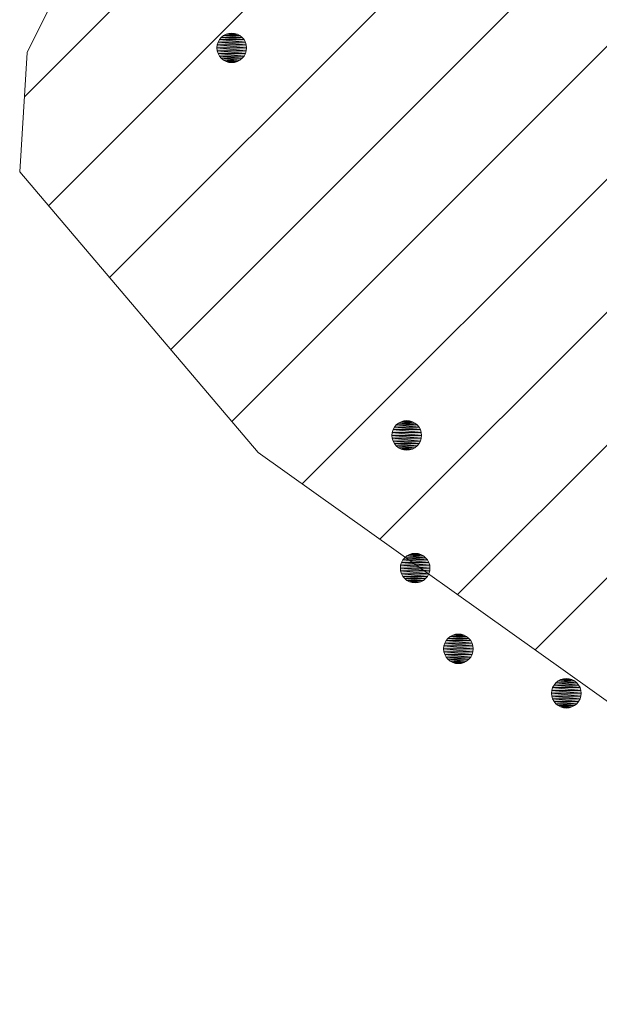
# Model space of a CAD drawing. Header units: metres. Extents: x 102852 to 106916, y 385458 to 392749.
# Tile 10 of 59: x 104744 to 104754, y 388123 to 388140. Entities that reach past the tile are written whole.
import ezdxf

# ---------------------------------------------------------------- set-up
doc = ezdxf.new("R2010")
doc.units = ezdxf.units.M
for name, color, linetype, lineweight in [('0-BEPLANTING', 14, 'Continuous', 30), ('B-WE-GR-STRUIK-G', 90, 'Continuous', 13), ('Bomen', 84, 'Continuous', 0), ('N-WE-IE-TERREINAFSCHEIDING_KUNSTMATIG_HEKWERK-G', 6, 'Continuous', 0)]:
    doc.layers.add(name, color=color, linetype=linetype, lineweight=lineweight)

# ---------------------------------------------------------------- blocks, each defined once
blk = doc.blocks.new('MPOLYGON_270')
at = {"layer": 'Bomen', "flags": 128}
for points in [[(104750.507, 388133.116), (104750.484, 388133.073), (104750.946, 388133.073)], [(104750.538, 388133.154), (104750.507, 388133.116), (104750.923, 388133.116)], [(104750.507, 388133.116), (104750.923, 388133.116), (104750.946, 388133.073)], [(104750.576, 388133.185), (104750.538, 388133.154), (104750.892, 388133.154)], [(104750.538, 388133.154), (104750.892, 388133.154), (104750.923, 388133.116)], [(104750.62, 388133.208), (104750.576, 388133.185), (104750.854, 388133.185)], [(104750.576, 388133.185), (104750.854, 388133.185), (104750.892, 388133.154)], [(104750.666, 388133.222), (104750.62, 388133.208), (104750.811, 388133.208)], [(104750.62, 388133.208), (104750.811, 388133.208), (104750.854, 388133.185)], [(104750.715, 388133.227), (104750.666, 388133.222), (104750.764, 388133.222)], [(104750.666, 388133.222), (104750.764, 388133.222), (104750.811, 388133.208)], [(104750.47, 388133.026), (104750.465, 388132.977), (104750.965, 388132.977)], [(104750.465, 388132.977), (104750.47, 388132.928), (104750.96, 388132.928)], [(104750.465, 388132.977), (104750.965, 388132.977), (104750.96, 388132.928)], [(104750.484, 388133.073), (104750.47, 388133.026), (104750.96, 388133.026)], [(104750.47, 388133.026), (104750.96, 388133.026), (104750.965, 388132.977)], [(104750.484, 388133.073), (104750.946, 388133.073), (104750.96, 388133.026)], [(104750.47, 388132.928), (104750.484, 388132.881), (104750.946, 388132.881)], [(104750.47, 388132.928), (104750.96, 388132.928), (104750.946, 388132.881)], [(104750.484, 388132.881), (104750.507, 388132.838), (104750.923, 388132.838)], [(104750.484, 388132.881), (104750.946, 388132.881), (104750.923, 388132.838)], [(104750.507, 388132.838), (104750.538, 388132.8), (104750.892, 388132.8)], [(104750.507, 388132.838), (104750.923, 388132.838), (104750.892, 388132.8)], [(104750.538, 388132.8), (104750.576, 388132.769), (104750.854, 388132.769)], [(104750.538, 388132.8), (104750.892, 388132.8), (104750.854, 388132.769)], [(104750.576, 388132.769), (104750.62, 388132.746), (104750.811, 388132.746)], [(104750.576, 388132.769), (104750.854, 388132.769), (104750.811, 388132.746)], [(104750.62, 388132.746), (104750.666, 388132.732), (104750.764, 388132.732)], [(104750.62, 388132.746), (104750.811, 388132.746), (104750.764, 388132.732)], [(104750.666, 388132.732), (104750.764, 388132.732), (104750.715, 388132.727)]]:
    blk.add_lwpolyline(points, close=True, dxfattribs=at)
at = {"layer": 'Bomen', "color": 74, "true_color": 0x55aa00, "flags": 128}
for points in [[(104750.484, 388133.073), (104750.507, 388133.116)], [(104750.507, 388133.116), (104750.538, 388133.154)], [(104750.538, 388133.154), (104750.576, 388133.185)], [(104750.576, 388133.185), (104750.62, 388133.208)], [(104750.62, 388133.208), (104750.666, 388133.222)], [(104750.666, 388133.222), (104750.715, 388133.227)], [(104750.715, 388133.227), (104750.764, 388133.222)], [(104750.764, 388133.222), (104750.811, 388133.208)], [(104750.811, 388133.208), (104750.854, 388133.185)], [(104750.854, 388133.185), (104750.892, 388133.154)], [(104750.892, 388133.154), (104750.923, 388133.116)], [(104750.923, 388133.116), (104750.946, 388133.073)], [(104750.465, 388132.977), (104750.47, 388133.026)], [(104750.47, 388132.928), (104750.465, 388132.977)], [(104750.47, 388133.026), (104750.484, 388133.073)], [(104750.946, 388133.073), (104750.96, 388133.026)], [(104750.96, 388133.026), (104750.965, 388132.977)], [(104750.965, 388132.977), (104750.96, 388132.928)], [(104750.484, 388132.881), (104750.47, 388132.928)], [(104750.507, 388132.838), (104750.484, 388132.881)], [(104750.538, 388132.8), (104750.507, 388132.838)], [(104750.576, 388132.769), (104750.538, 388132.8)], [(104750.62, 388132.746), (104750.576, 388132.769)], [(104750.854, 388132.769), (104750.811, 388132.746)], [(104750.892, 388132.8), (104750.854, 388132.769)], [(104750.923, 388132.838), (104750.892, 388132.8)], [(104750.946, 388132.881), (104750.923, 388132.838)], [(104750.96, 388132.928), (104750.946, 388132.881)], [(104750.666, 388132.732), (104750.62, 388132.746)], [(104750.715, 388132.727), (104750.666, 388132.732)], [(104750.764, 388132.732), (104750.715, 388132.727)], [(104750.811, 388132.746), (104750.764, 388132.732)]]:
    blk.add_lwpolyline(points, dxfattribs=at)
at = {"layer": 'Bomen'}
for points in [[(104750.507, 388133.116), (104750.484, 388133.073), (104750.946, 388133.073)], [(104750.538, 388133.154), (104750.507, 388133.116), (104750.923, 388133.116)], [(104750.507, 388133.116), (104750.923, 388133.116), (104750.946, 388133.073)], [(104750.576, 388133.185), (104750.538, 388133.154), (104750.892, 388133.154)], [(104750.538, 388133.154), (104750.892, 388133.154), (104750.923, 388133.116)], [(104750.62, 388133.208), (104750.576, 388133.185), (104750.854, 388133.185)], [(104750.576, 388133.185), (104750.854, 388133.185), (104750.892, 388133.154)], [(104750.666, 388133.222), (104750.62, 388133.208), (104750.811, 388133.208)], [(104750.62, 388133.208), (104750.811, 388133.208), (104750.854, 388133.185)], [(104750.715, 388133.227), (104750.666, 388133.222), (104750.764, 388133.222)], [(104750.666, 388133.222), (104750.764, 388133.222), (104750.811, 388133.208)], [(104750.47, 388133.026), (104750.465, 388132.977), (104750.965, 388132.977)], [(104750.484, 388133.073), (104750.47, 388133.026), (104750.96, 388133.026)], [(104750.47, 388133.026), (104750.96, 388133.026), (104750.965, 388132.977)], [(104750.484, 388133.073), (104750.946, 388133.073), (104750.96, 388133.026)]]:
    blk.add_solid(points, dxfattribs=at)
at = {"layer": 'Bomen', "extrusion": (0, 0, -1)}
for points in [[(-104750.465, 388132.977), (-104750.47, 388132.928), (-104750.96, 388132.928)], [(-104750.465, 388132.977), (-104750.965, 388132.977), (-104750.96, 388132.928)], [(-104750.47, 388132.928), (-104750.484, 388132.881), (-104750.946, 388132.881)], [(-104750.47, 388132.928), (-104750.96, 388132.928), (-104750.946, 388132.881)], [(-104750.484, 388132.881), (-104750.507, 388132.838), (-104750.923, 388132.838)], [(-104750.484, 388132.881), (-104750.946, 388132.881), (-104750.923, 388132.838)], [(-104750.507, 388132.838), (-104750.538, 388132.8), (-104750.892, 388132.8)], [(-104750.507, 388132.838), (-104750.923, 388132.838), (-104750.892, 388132.8)], [(-104750.538, 388132.8), (-104750.576, 388132.769), (-104750.854, 388132.769)], [(-104750.538, 388132.8), (-104750.892, 388132.8), (-104750.854, 388132.769)], [(-104750.576, 388132.769), (-104750.62, 388132.746), (-104750.811, 388132.746)], [(-104750.576, 388132.769), (-104750.854, 388132.769), (-104750.811, 388132.746)], [(-104750.62, 388132.746), (-104750.666, 388132.732), (-104750.764, 388132.732)], [(-104750.62, 388132.746), (-104750.811, 388132.746), (-104750.764, 388132.732)], [(-104750.666, 388132.732), (-104750.764, 388132.732), (-104750.715, 388132.727)]]:
    blk.add_solid(points, dxfattribs=at)
blk = doc.blocks.new('MPOLYGON_432')
at = {"layer": 'Bomen', "flags": 128}
for points in [[(104747.663, 388139.75), (104747.62, 388139.727), (104747.898, 388139.727)], [(104747.71, 388139.764), (104747.663, 388139.75), (104747.855, 388139.75)], [(104747.663, 388139.75), (104747.855, 388139.75), (104747.898, 388139.727)], [(104747.759, 388139.769), (104747.71, 388139.764), (104747.808, 388139.764)], [(104747.71, 388139.764), (104747.808, 388139.764), (104747.855, 388139.75)], [(104747.528, 388139.615), (104747.514, 388139.568), (104748.004, 388139.568)], [(104747.551, 388139.658), (104747.528, 388139.615), (104747.99, 388139.615)], [(104747.528, 388139.615), (104747.99, 388139.615), (104748.004, 388139.568)], [(104747.582, 388139.696), (104747.551, 388139.658), (104747.967, 388139.658)], [(104747.551, 388139.658), (104747.967, 388139.658), (104747.99, 388139.615)], [(104747.62, 388139.727), (104747.582, 388139.696), (104747.936, 388139.696)], [(104747.582, 388139.696), (104747.936, 388139.696), (104747.967, 388139.658)], [(104747.62, 388139.727), (104747.898, 388139.727), (104747.936, 388139.696)], [(104747.514, 388139.568), (104747.509, 388139.519), (104748.009, 388139.519)], [(104747.509, 388139.519), (104747.514, 388139.47), (104748.004, 388139.47)], [(104747.509, 388139.519), (104748.009, 388139.519), (104748.004, 388139.47)], [(104747.514, 388139.568), (104748.004, 388139.568), (104748.009, 388139.519)], [(104747.514, 388139.47), (104747.528, 388139.423), (104747.99, 388139.423)], [(104747.514, 388139.47), (104748.004, 388139.47), (104747.99, 388139.423)], [(104747.528, 388139.423), (104747.551, 388139.38), (104747.967, 388139.38)], [(104747.528, 388139.423), (104747.99, 388139.423), (104747.967, 388139.38)], [(104747.551, 388139.38), (104747.582, 388139.342), (104747.936, 388139.342)], [(104747.551, 388139.38), (104747.967, 388139.38), (104747.936, 388139.342)], [(104747.582, 388139.342), (104747.62, 388139.311), (104747.898, 388139.311)], [(104747.582, 388139.342), (104747.936, 388139.342), (104747.898, 388139.311)], [(104747.62, 388139.311), (104747.663, 388139.288), (104747.855, 388139.288)], [(104747.62, 388139.311), (104747.898, 388139.311), (104747.855, 388139.288)], [(104747.663, 388139.288), (104747.71, 388139.274), (104747.808, 388139.274)], [(104747.663, 388139.288), (104747.855, 388139.288), (104747.808, 388139.274)], [(104747.71, 388139.274), (104747.808, 388139.274), (104747.759, 388139.269)]]:
    blk.add_lwpolyline(points, close=True, dxfattribs=at)
at = {"layer": 'Bomen', "color": 74, "true_color": 0x55aa00, "flags": 128}
for points in [[(104747.62, 388139.727), (104747.663, 388139.75)], [(104747.663, 388139.75), (104747.71, 388139.764)], [(104747.71, 388139.764), (104747.759, 388139.769)], [(104747.759, 388139.769), (104747.808, 388139.764)], [(104747.808, 388139.764), (104747.855, 388139.75)], [(104747.855, 388139.75), (104747.898, 388139.727)], [(104747.514, 388139.568), (104747.528, 388139.615)], [(104747.528, 388139.615), (104747.551, 388139.658)], [(104747.551, 388139.658), (104747.582, 388139.696)], [(104747.582, 388139.696), (104747.62, 388139.727)], [(104747.898, 388139.727), (104747.936, 388139.696)], [(104747.936, 388139.696), (104747.967, 388139.658)], [(104747.967, 388139.658), (104747.99, 388139.615)], [(104747.99, 388139.615), (104748.004, 388139.568)], [(104747.509, 388139.519), (104747.514, 388139.568)], [(104747.514, 388139.47), (104747.509, 388139.519)], [(104747.528, 388139.423), (104747.514, 388139.47)], [(104747.551, 388139.38), (104747.528, 388139.423)], [(104747.99, 388139.423), (104747.967, 388139.38)], [(104748.004, 388139.47), (104747.99, 388139.423)], [(104748.004, 388139.568), (104748.009, 388139.519)], [(104748.009, 388139.519), (104748.004, 388139.47)], [(104747.582, 388139.342), (104747.551, 388139.38)], [(104747.62, 388139.311), (104747.582, 388139.342)], [(104747.663, 388139.288), (104747.62, 388139.311)], [(104747.71, 388139.274), (104747.663, 388139.288)], [(104747.759, 388139.269), (104747.71, 388139.274)], [(104747.808, 388139.274), (104747.759, 388139.269)], [(104747.855, 388139.288), (104747.808, 388139.274)], [(104747.898, 388139.311), (104747.855, 388139.288)], [(104747.936, 388139.342), (104747.898, 388139.311)], [(104747.967, 388139.38), (104747.936, 388139.342)]]:
    blk.add_lwpolyline(points, dxfattribs=at)
at = {"layer": 'Bomen'}
for points in [[(104747.663, 388139.75), (104747.62, 388139.727), (104747.898, 388139.727)], [(104747.71, 388139.764), (104747.663, 388139.75), (104747.855, 388139.75)], [(104747.663, 388139.75), (104747.855, 388139.75), (104747.898, 388139.727)], [(104747.759, 388139.769), (104747.71, 388139.764), (104747.808, 388139.764)], [(104747.71, 388139.764), (104747.808, 388139.764), (104747.855, 388139.75)], [(104747.528, 388139.615), (104747.514, 388139.568), (104748.004, 388139.568)], [(104747.551, 388139.658), (104747.528, 388139.615), (104747.99, 388139.615)], [(104747.528, 388139.615), (104747.99, 388139.615), (104748.004, 388139.568)], [(104747.582, 388139.696), (104747.551, 388139.658), (104747.967, 388139.658)], [(104747.551, 388139.658), (104747.967, 388139.658), (104747.99, 388139.615)], [(104747.62, 388139.727), (104747.582, 388139.696), (104747.936, 388139.696)], [(104747.582, 388139.696), (104747.936, 388139.696), (104747.967, 388139.658)], [(104747.62, 388139.727), (104747.898, 388139.727), (104747.936, 388139.696)], [(104747.514, 388139.568), (104747.509, 388139.519), (104748.009, 388139.519)], [(104747.514, 388139.568), (104748.004, 388139.568), (104748.009, 388139.519)]]:
    blk.add_solid(points, dxfattribs=at)
at = {"layer": 'Bomen', "extrusion": (0, 0, -1)}
for points in [[(-104747.509, 388139.519), (-104747.514, 388139.47), (-104748.004, 388139.47)], [(-104747.509, 388139.519), (-104748.009, 388139.519), (-104748.004, 388139.47)], [(-104747.514, 388139.47), (-104747.528, 388139.423), (-104747.99, 388139.423)], [(-104747.514, 388139.47), (-104748.004, 388139.47), (-104747.99, 388139.423)], [(-104747.528, 388139.423), (-104747.551, 388139.38), (-104747.967, 388139.38)], [(-104747.528, 388139.423), (-104747.99, 388139.423), (-104747.967, 388139.38)], [(-104747.551, 388139.38), (-104747.582, 388139.342), (-104747.936, 388139.342)], [(-104747.551, 388139.38), (-104747.967, 388139.38), (-104747.936, 388139.342)], [(-104747.582, 388139.342), (-104747.62, 388139.311), (-104747.898, 388139.311)], [(-104747.582, 388139.342), (-104747.936, 388139.342), (-104747.898, 388139.311)], [(-104747.62, 388139.311), (-104747.663, 388139.288), (-104747.855, 388139.288)], [(-104747.62, 388139.311), (-104747.898, 388139.311), (-104747.855, 388139.288)], [(-104747.663, 388139.288), (-104747.71, 388139.274), (-104747.808, 388139.274)], [(-104747.663, 388139.288), (-104747.855, 388139.288), (-104747.808, 388139.274)], [(-104747.71, 388139.274), (-104747.808, 388139.274), (-104747.759, 388139.269)]]:
    blk.add_solid(points, dxfattribs=at)
blk = doc.blocks.new('MPOLYGON_480')
at = {"layer": 'Bomen', "flags": 128}
for points in [[(104750.719, 388130.943), (104750.681, 388130.912), (104751.034, 388130.912)], [(104750.762, 388130.966), (104750.719, 388130.943), (104750.996, 388130.943)], [(104750.719, 388130.943), (104750.996, 388130.943), (104751.034, 388130.912)], [(104750.809, 388130.98), (104750.762, 388130.966), (104750.953, 388130.966)], [(104750.762, 388130.966), (104750.953, 388130.966), (104750.996, 388130.943)], [(104750.857, 388130.985), (104750.809, 388130.98), (104750.906, 388130.98)], [(104750.809, 388130.98), (104750.906, 388130.98), (104750.953, 388130.966)], [(104750.612, 388130.784), (104750.607, 388130.735), (104751.107, 388130.735)], [(104750.627, 388130.831), (104750.612, 388130.784), (104751.103, 388130.784)], [(104750.612, 388130.784), (104751.103, 388130.784), (104751.107, 388130.735)], [(104750.65, 388130.874), (104750.627, 388130.831), (104751.088, 388130.831)], [(104750.627, 388130.831), (104751.088, 388130.831), (104751.103, 388130.784)], [(104750.681, 388130.912), (104750.65, 388130.874), (104751.065, 388130.874)], [(104750.65, 388130.874), (104751.065, 388130.874), (104751.088, 388130.831)], [(104750.681, 388130.912), (104751.034, 388130.912), (104751.065, 388130.874)], [(104750.607, 388130.735), (104750.612, 388130.687), (104751.103, 388130.687)], [(104750.607, 388130.735), (104751.107, 388130.735), (104751.103, 388130.687)], [(104750.612, 388130.687), (104750.627, 388130.64), (104751.088, 388130.64)], [(104750.612, 388130.687), (104751.103, 388130.687), (104751.088, 388130.64)], [(104750.627, 388130.64), (104750.65, 388130.596), (104751.065, 388130.596)], [(104750.627, 388130.64), (104751.088, 388130.64), (104751.065, 388130.596)], [(104750.65, 388130.596), (104750.681, 388130.559), (104751.034, 388130.559)], [(104750.65, 388130.596), (104751.065, 388130.596), (104751.034, 388130.559)], [(104750.681, 388130.559), (104750.719, 388130.527), (104750.996, 388130.527)], [(104750.681, 388130.559), (104751.034, 388130.559), (104750.996, 388130.527)], [(104750.719, 388130.527), (104750.762, 388130.504), (104750.953, 388130.504)], [(104750.719, 388130.527), (104750.996, 388130.527), (104750.953, 388130.504)], [(104750.762, 388130.504), (104750.809, 388130.49), (104750.906, 388130.49)], [(104750.762, 388130.504), (104750.953, 388130.504), (104750.906, 388130.49)], [(104750.809, 388130.49), (104750.906, 388130.49), (104750.857, 388130.485)]]:
    blk.add_lwpolyline(points, close=True, dxfattribs=at)
at = {"layer": 'Bomen', "color": 74, "true_color": 0x55aa00, "flags": 128}
for points in [[(104750.681, 388130.912), (104750.719, 388130.943)], [(104750.719, 388130.943), (104750.762, 388130.966)], [(104750.762, 388130.966), (104750.809, 388130.98)], [(104750.809, 388130.98), (104750.857, 388130.985)], [(104750.857, 388130.985), (104750.906, 388130.98)], [(104750.906, 388130.98), (104750.953, 388130.966)], [(104750.953, 388130.966), (104750.996, 388130.943)], [(104750.996, 388130.943), (104751.034, 388130.912)], [(104750.607, 388130.735), (104750.612, 388130.784)], [(104750.612, 388130.784), (104750.627, 388130.831)], [(104750.627, 388130.831), (104750.65, 388130.874)], [(104750.65, 388130.874), (104750.681, 388130.912)], [(104751.034, 388130.912), (104751.065, 388130.874)], [(104751.065, 388130.874), (104751.088, 388130.831)], [(104751.088, 388130.831), (104751.103, 388130.784)], [(104751.103, 388130.784), (104751.107, 388130.735)], [(104750.612, 388130.687), (104750.607, 388130.735)], [(104750.627, 388130.64), (104750.612, 388130.687)], [(104750.65, 388130.596), (104750.627, 388130.64)], [(104751.088, 388130.64), (104751.065, 388130.596)], [(104751.103, 388130.687), (104751.088, 388130.64)], [(104751.107, 388130.735), (104751.103, 388130.687)], [(104750.681, 388130.559), (104750.65, 388130.596)], [(104750.719, 388130.527), (104750.681, 388130.559)], [(104750.762, 388130.504), (104750.719, 388130.527)], [(104750.809, 388130.49), (104750.762, 388130.504)], [(104750.857, 388130.485), (104750.809, 388130.49)], [(104750.906, 388130.49), (104750.857, 388130.485)], [(104750.953, 388130.504), (104750.906, 388130.49)], [(104750.996, 388130.527), (104750.953, 388130.504)], [(104751.034, 388130.559), (104750.996, 388130.527)], [(104751.065, 388130.596), (104751.034, 388130.559)]]:
    blk.add_lwpolyline(points, dxfattribs=at)
at = {"layer": 'Bomen'}
for points in [[(104750.719, 388130.943), (104750.681, 388130.912), (104751.034, 388130.912)], [(104750.762, 388130.966), (104750.719, 388130.943), (104750.996, 388130.943)], [(104750.719, 388130.943), (104750.996, 388130.943), (104751.034, 388130.912)], [(104750.809, 388130.98), (104750.762, 388130.966), (104750.953, 388130.966)], [(104750.762, 388130.966), (104750.953, 388130.966), (104750.996, 388130.943)], [(104750.857, 388130.985), (104750.809, 388130.98), (104750.906, 388130.98)], [(104750.809, 388130.98), (104750.906, 388130.98), (104750.953, 388130.966)], [(104750.612, 388130.784), (104750.607, 388130.735), (104751.107, 388130.735)], [(104750.627, 388130.831), (104750.612, 388130.784), (104751.103, 388130.784)], [(104750.612, 388130.784), (104751.103, 388130.784), (104751.107, 388130.735)], [(104750.65, 388130.874), (104750.627, 388130.831), (104751.088, 388130.831)], [(104750.627, 388130.831), (104751.088, 388130.831), (104751.103, 388130.784)], [(104750.681, 388130.912), (104750.65, 388130.874), (104751.065, 388130.874)], [(104750.65, 388130.874), (104751.065, 388130.874), (104751.088, 388130.831)], [(104750.681, 388130.912), (104751.034, 388130.912), (104751.065, 388130.874)]]:
    blk.add_solid(points, dxfattribs=at)
at = {"layer": 'Bomen', "extrusion": (0, 0, -1)}
for points in [[(-104750.607, 388130.735), (-104750.612, 388130.687), (-104751.103, 388130.687)], [(-104750.607, 388130.735), (-104751.107, 388130.735), (-104751.103, 388130.687)], [(-104750.612, 388130.687), (-104750.627, 388130.64), (-104751.088, 388130.64)], [(-104750.612, 388130.687), (-104751.103, 388130.687), (-104751.088, 388130.64)], [(-104750.627, 388130.64), (-104750.65, 388130.596), (-104751.065, 388130.596)], [(-104750.627, 388130.64), (-104751.088, 388130.64), (-104751.065, 388130.596)], [(-104750.65, 388130.596), (-104750.681, 388130.559), (-104751.034, 388130.559)], [(-104750.65, 388130.596), (-104751.065, 388130.596), (-104751.034, 388130.559)], [(-104750.681, 388130.559), (-104750.719, 388130.527), (-104750.996, 388130.527)], [(-104750.681, 388130.559), (-104751.034, 388130.559), (-104750.996, 388130.527)], [(-104750.719, 388130.527), (-104750.762, 388130.504), (-104750.953, 388130.504)], [(-104750.719, 388130.527), (-104750.996, 388130.527), (-104750.953, 388130.504)], [(-104750.762, 388130.504), (-104750.809, 388130.49), (-104750.906, 388130.49)], [(-104750.762, 388130.504), (-104750.953, 388130.504), (-104750.906, 388130.49)], [(-104750.809, 388130.49), (-104750.906, 388130.49), (-104750.857, 388130.485)]]:
    blk.add_solid(points, dxfattribs=at)
blk = doc.blocks.new('MPOLYGON_492')
at = {"layer": 'Bomen', "flags": 128}
for points in [[(104751.539, 388129.619), (104751.493, 388129.604), (104751.684, 388129.604)], [(104751.588, 388129.623), (104751.539, 388129.619), (104751.637, 388129.619)], [(104751.539, 388129.619), (104751.637, 388129.619), (104751.684, 388129.604)], [(104751.357, 388129.469), (104751.343, 388129.422), (104751.833, 388129.422)], [(104751.38, 388129.512), (104751.357, 388129.469), (104751.819, 388129.469)], [(104751.357, 388129.469), (104751.819, 388129.469), (104751.833, 388129.422)], [(104751.411, 388129.55), (104751.38, 388129.512), (104751.796, 388129.512)], [(104751.38, 388129.512), (104751.796, 388129.512), (104751.819, 388129.469)], [(104751.449, 388129.581), (104751.411, 388129.55), (104751.765, 388129.55)], [(104751.411, 388129.55), (104751.765, 388129.55), (104751.796, 388129.512)], [(104751.493, 388129.604), (104751.449, 388129.581), (104751.727, 388129.581)], [(104751.449, 388129.581), (104751.727, 388129.581), (104751.765, 388129.55)], [(104751.493, 388129.604), (104751.684, 388129.604), (104751.727, 388129.581)], [(104751.343, 388129.422), (104751.338, 388129.373), (104751.838, 388129.373)], [(104751.338, 388129.373), (104751.343, 388129.325), (104751.833, 388129.325)], [(104751.338, 388129.373), (104751.838, 388129.373), (104751.833, 388129.325)], [(104751.343, 388129.422), (104751.833, 388129.422), (104751.838, 388129.373)], [(104751.343, 388129.325), (104751.357, 388129.278), (104751.819, 388129.278)], [(104751.343, 388129.325), (104751.833, 388129.325), (104751.819, 388129.278)], [(104751.357, 388129.278), (104751.38, 388129.234), (104751.796, 388129.234)], [(104751.357, 388129.278), (104751.819, 388129.278), (104751.796, 388129.234)], [(104751.38, 388129.234), (104751.411, 388129.197), (104751.765, 388129.197)], [(104751.38, 388129.234), (104751.796, 388129.234), (104751.765, 388129.197)], [(104751.411, 388129.197), (104751.449, 388129.165), (104751.727, 388129.165)], [(104751.411, 388129.197), (104751.765, 388129.197), (104751.727, 388129.165)], [(104751.449, 388129.165), (104751.493, 388129.142), (104751.684, 388129.142)], [(104751.449, 388129.165), (104751.727, 388129.165), (104751.684, 388129.142)], [(104751.493, 388129.142), (104751.539, 388129.128), (104751.637, 388129.128)], [(104751.493, 388129.142), (104751.684, 388129.142), (104751.637, 388129.128)], [(104751.539, 388129.128), (104751.637, 388129.128), (104751.588, 388129.123)]]:
    blk.add_lwpolyline(points, close=True, dxfattribs=at)
at = {"layer": 'Bomen', "color": 74, "true_color": 0x55aa00, "flags": 128}
for points in [[(104751.493, 388129.604), (104751.539, 388129.619)], [(104751.539, 388129.619), (104751.588, 388129.623)], [(104751.588, 388129.623), (104751.637, 388129.619)], [(104751.637, 388129.619), (104751.684, 388129.604)], [(104751.343, 388129.422), (104751.357, 388129.469)], [(104751.357, 388129.469), (104751.38, 388129.512)], [(104751.38, 388129.512), (104751.411, 388129.55)], [(104751.411, 388129.55), (104751.449, 388129.581)], [(104751.449, 388129.581), (104751.493, 388129.604)], [(104751.684, 388129.604), (104751.727, 388129.581)], [(104751.727, 388129.581), (104751.765, 388129.55)], [(104751.765, 388129.55), (104751.796, 388129.512)], [(104751.796, 388129.512), (104751.819, 388129.469)], [(104751.819, 388129.469), (104751.833, 388129.422)], [(104751.338, 388129.373), (104751.343, 388129.422)], [(104751.343, 388129.325), (104751.338, 388129.373)], [(104751.357, 388129.278), (104751.343, 388129.325)], [(104751.38, 388129.234), (104751.357, 388129.278)], [(104751.819, 388129.278), (104751.796, 388129.234)], [(104751.833, 388129.325), (104751.819, 388129.278)], [(104751.833, 388129.422), (104751.838, 388129.373)], [(104751.838, 388129.373), (104751.833, 388129.325)], [(104751.411, 388129.197), (104751.38, 388129.234)], [(104751.449, 388129.165), (104751.411, 388129.197)], [(104751.493, 388129.142), (104751.449, 388129.165)], [(104751.539, 388129.128), (104751.493, 388129.142)], [(104751.588, 388129.123), (104751.539, 388129.128)], [(104751.637, 388129.128), (104751.588, 388129.123)], [(104751.684, 388129.142), (104751.637, 388129.128)], [(104751.727, 388129.165), (104751.684, 388129.142)], [(104751.765, 388129.197), (104751.727, 388129.165)], [(104751.796, 388129.234), (104751.765, 388129.197)]]:
    blk.add_lwpolyline(points, dxfattribs=at)
at = {"layer": 'Bomen'}
for points in [[(104751.539, 388129.619), (104751.493, 388129.604), (104751.684, 388129.604)], [(104751.588, 388129.623), (104751.539, 388129.619), (104751.637, 388129.619)], [(104751.539, 388129.619), (104751.637, 388129.619), (104751.684, 388129.604)], [(104751.357, 388129.469), (104751.343, 388129.422), (104751.833, 388129.422)], [(104751.38, 388129.512), (104751.357, 388129.469), (104751.819, 388129.469)], [(104751.357, 388129.469), (104751.819, 388129.469), (104751.833, 388129.422)], [(104751.411, 388129.55), (104751.38, 388129.512), (104751.796, 388129.512)], [(104751.38, 388129.512), (104751.796, 388129.512), (104751.819, 388129.469)], [(104751.449, 388129.581), (104751.411, 388129.55), (104751.765, 388129.55)], [(104751.411, 388129.55), (104751.765, 388129.55), (104751.796, 388129.512)], [(104751.493, 388129.604), (104751.449, 388129.581), (104751.727, 388129.581)], [(104751.449, 388129.581), (104751.727, 388129.581), (104751.765, 388129.55)], [(104751.493, 388129.604), (104751.684, 388129.604), (104751.727, 388129.581)], [(104751.343, 388129.422), (104751.338, 388129.373), (104751.838, 388129.373)], [(104751.343, 388129.422), (104751.833, 388129.422), (104751.838, 388129.373)]]:
    blk.add_solid(points, dxfattribs=at)
at = {"layer": 'Bomen', "extrusion": (0, 0, -1)}
for points in [[(-104751.338, 388129.373), (-104751.343, 388129.325), (-104751.833, 388129.325)], [(-104751.338, 388129.373), (-104751.838, 388129.373), (-104751.833, 388129.325)], [(-104751.343, 388129.325), (-104751.357, 388129.278), (-104751.819, 388129.278)], [(-104751.343, 388129.325), (-104751.833, 388129.325), (-104751.819, 388129.278)], [(-104751.357, 388129.278), (-104751.38, 388129.234), (-104751.796, 388129.234)], [(-104751.357, 388129.278), (-104751.819, 388129.278), (-104751.796, 388129.234)], [(-104751.38, 388129.234), (-104751.411, 388129.197), (-104751.765, 388129.197)], [(-104751.38, 388129.234), (-104751.796, 388129.234), (-104751.765, 388129.197)], [(-104751.411, 388129.197), (-104751.449, 388129.165), (-104751.727, 388129.165)], [(-104751.411, 388129.197), (-104751.765, 388129.197), (-104751.727, 388129.165)], [(-104751.449, 388129.165), (-104751.493, 388129.142), (-104751.684, 388129.142)], [(-104751.449, 388129.165), (-104751.727, 388129.165), (-104751.684, 388129.142)], [(-104751.493, 388129.142), (-104751.539, 388129.128), (-104751.637, 388129.128)], [(-104751.493, 388129.142), (-104751.684, 388129.142), (-104751.637, 388129.128)], [(-104751.539, 388129.128), (-104751.637, 388129.128), (-104751.588, 388129.123)]]:
    blk.add_solid(points, dxfattribs=at)
blk = doc.blocks.new('MPOLYGON_504')
at = {"layer": 'Bomen', "flags": 128}
for points in [[(104753.233, 388128.8), (104753.202, 388128.762), (104753.618, 388128.762)], [(104753.271, 388128.831), (104753.233, 388128.8), (104753.586, 388128.8)], [(104753.233, 388128.8), (104753.586, 388128.8), (104753.618, 388128.762)], [(104753.314, 388128.854), (104753.271, 388128.831), (104753.549, 388128.831)], [(104753.271, 388128.831), (104753.549, 388128.831), (104753.586, 388128.8)], [(104753.361, 388128.869), (104753.314, 388128.854), (104753.505, 388128.854)], [(104753.314, 388128.854), (104753.505, 388128.854), (104753.549, 388128.831)], [(104753.41, 388128.873), (104753.361, 388128.869), (104753.458, 388128.869)], [(104753.361, 388128.869), (104753.458, 388128.869), (104753.505, 388128.854)], [(104753.165, 388128.672), (104753.16, 388128.623), (104753.66, 388128.623)], [(104753.16, 388128.623), (104753.165, 388128.575), (104753.655, 388128.575)], [(104753.16, 388128.623), (104753.66, 388128.623), (104753.655, 388128.575)], [(104753.179, 388128.719), (104753.165, 388128.672), (104753.655, 388128.672)], [(104753.165, 388128.672), (104753.655, 388128.672), (104753.66, 388128.623)], [(104753.202, 388128.762), (104753.179, 388128.719), (104753.641, 388128.719)], [(104753.179, 388128.719), (104753.641, 388128.719), (104753.655, 388128.672)], [(104753.202, 388128.762), (104753.618, 388128.762), (104753.641, 388128.719)], [(104753.165, 388128.575), (104753.179, 388128.528), (104753.641, 388128.528)], [(104753.165, 388128.575), (104753.655, 388128.575), (104753.641, 388128.528)], [(104753.179, 388128.528), (104753.202, 388128.485), (104753.618, 388128.485)], [(104753.179, 388128.528), (104753.641, 388128.528), (104753.618, 388128.485)], [(104753.202, 388128.485), (104753.233, 388128.447), (104753.586, 388128.447)], [(104753.202, 388128.485), (104753.618, 388128.485), (104753.586, 388128.447)], [(104753.233, 388128.447), (104753.271, 388128.416), (104753.549, 388128.416)], [(104753.233, 388128.447), (104753.586, 388128.447), (104753.549, 388128.416)], [(104753.271, 388128.416), (104753.314, 388128.392), (104753.505, 388128.392)], [(104753.271, 388128.416), (104753.549, 388128.416), (104753.505, 388128.392)], [(104753.314, 388128.392), (104753.361, 388128.378), (104753.458, 388128.378)], [(104753.314, 388128.392), (104753.505, 388128.392), (104753.458, 388128.378)], [(104753.361, 388128.378), (104753.458, 388128.378), (104753.41, 388128.373)]]:
    blk.add_lwpolyline(points, close=True, dxfattribs=at)
at = {"layer": 'Bomen', "color": 74, "true_color": 0x55aa00, "flags": 128}
for points in [[(104753.202, 388128.762), (104753.233, 388128.8)], [(104753.233, 388128.8), (104753.271, 388128.831)], [(104753.271, 388128.831), (104753.314, 388128.854)], [(104753.314, 388128.854), (104753.361, 388128.869)], [(104753.361, 388128.869), (104753.41, 388128.873)], [(104753.41, 388128.873), (104753.458, 388128.869)], [(104753.458, 388128.869), (104753.505, 388128.854)], [(104753.505, 388128.854), (104753.549, 388128.831)], [(104753.549, 388128.831), (104753.586, 388128.8)], [(104753.586, 388128.8), (104753.618, 388128.762)], [(104753.16, 388128.623), (104753.165, 388128.672)], [(104753.165, 388128.575), (104753.16, 388128.623)], [(104753.165, 388128.672), (104753.179, 388128.719)], [(104753.179, 388128.719), (104753.202, 388128.762)], [(104753.618, 388128.762), (104753.641, 388128.719)], [(104753.641, 388128.719), (104753.655, 388128.672)], [(104753.655, 388128.672), (104753.66, 388128.623)], [(104753.66, 388128.623), (104753.655, 388128.575)], [(104753.179, 388128.528), (104753.165, 388128.575)], [(104753.202, 388128.485), (104753.179, 388128.528)], [(104753.233, 388128.447), (104753.202, 388128.485)], [(104753.271, 388128.416), (104753.233, 388128.447)], [(104753.586, 388128.447), (104753.549, 388128.416)], [(104753.618, 388128.485), (104753.586, 388128.447)], [(104753.641, 388128.528), (104753.618, 388128.485)], [(104753.655, 388128.575), (104753.641, 388128.528)], [(104753.314, 388128.392), (104753.271, 388128.416)], [(104753.361, 388128.378), (104753.314, 388128.392)], [(104753.41, 388128.373), (104753.361, 388128.378)], [(104753.458, 388128.378), (104753.41, 388128.373)], [(104753.505, 388128.392), (104753.458, 388128.378)], [(104753.549, 388128.416), (104753.505, 388128.392)]]:
    blk.add_lwpolyline(points, dxfattribs=at)
at = {"layer": 'Bomen'}
for points in [[(104753.233, 388128.8), (104753.202, 388128.762), (104753.618, 388128.762)], [(104753.271, 388128.831), (104753.233, 388128.8), (104753.586, 388128.8)], [(104753.233, 388128.8), (104753.586, 388128.8), (104753.618, 388128.762)], [(104753.314, 388128.854), (104753.271, 388128.831), (104753.549, 388128.831)], [(104753.271, 388128.831), (104753.549, 388128.831), (104753.586, 388128.8)], [(104753.361, 388128.869), (104753.314, 388128.854), (104753.505, 388128.854)], [(104753.314, 388128.854), (104753.505, 388128.854), (104753.549, 388128.831)], [(104753.41, 388128.873), (104753.361, 388128.869), (104753.458, 388128.869)], [(104753.361, 388128.869), (104753.458, 388128.869), (104753.505, 388128.854)], [(104753.165, 388128.672), (104753.16, 388128.623), (104753.66, 388128.623)], [(104753.179, 388128.719), (104753.165, 388128.672), (104753.655, 388128.672)], [(104753.165, 388128.672), (104753.655, 388128.672), (104753.66, 388128.623)], [(104753.202, 388128.762), (104753.179, 388128.719), (104753.641, 388128.719)], [(104753.179, 388128.719), (104753.641, 388128.719), (104753.655, 388128.672)], [(104753.202, 388128.762), (104753.618, 388128.762), (104753.641, 388128.719)]]:
    blk.add_solid(points, dxfattribs=at)
at = {"layer": 'Bomen', "extrusion": (0, 0, -1)}
for points in [[(-104753.16, 388128.623), (-104753.165, 388128.575), (-104753.655, 388128.575)], [(-104753.16, 388128.623), (-104753.66, 388128.623), (-104753.655, 388128.575)], [(-104753.165, 388128.575), (-104753.179, 388128.528), (-104753.641, 388128.528)], [(-104753.165, 388128.575), (-104753.655, 388128.575), (-104753.641, 388128.528)], [(-104753.179, 388128.528), (-104753.202, 388128.485), (-104753.618, 388128.485)], [(-104753.179, 388128.528), (-104753.641, 388128.528), (-104753.618, 388128.485)], [(-104753.202, 388128.485), (-104753.233, 388128.447), (-104753.586, 388128.447)], [(-104753.202, 388128.485), (-104753.618, 388128.485), (-104753.586, 388128.447)], [(-104753.233, 388128.447), (-104753.271, 388128.416), (-104753.549, 388128.416)], [(-104753.233, 388128.447), (-104753.586, 388128.447), (-104753.549, 388128.416)], [(-104753.271, 388128.416), (-104753.314, 388128.392), (-104753.505, 388128.392)], [(-104753.271, 388128.416), (-104753.549, 388128.416), (-104753.505, 388128.392)], [(-104753.314, 388128.392), (-104753.361, 388128.378), (-104753.458, 388128.378)], [(-104753.314, 388128.392), (-104753.505, 388128.392), (-104753.458, 388128.378)], [(-104753.361, 388128.378), (-104753.458, 388128.378), (-104753.41, 388128.373)]]:
    blk.add_solid(points, dxfattribs=at)

msp = doc.modelspace()

# ---------------------------------------------------------------- hatches: boundary and pattern name
at = {"layer": '0-BEPLANTING', "ltscale": 0.2}
h = msp.add_hatch(dxfattribs=at)
h.set_pattern_fill('ANSI31', color=256, scale=0.1, pattern_type=2)
h.set_pattern_definition([(45, (0, 0), (-1.122532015, 1.122532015), [])])
h.paths.add_polyline_path([(104756.061, 388149.255), (104772.452, 388186.635), (104770.991, 388190.278), (104765.813, 388181.578), (104756.879, 388165.625), (104748.388, 388147.694), (104744.305, 388139.441), (104744.179, 388137.425), (104748.207, 388132.687), (104779.509, 388110.364), (104819.499, 388079.894), (104841.893, 388065.736), (104865.992, 388047.75), (104883.867, 388034.454), (104885.839, 388036.683), (104878.954, 388042.122), (104849.673, 388065.807), (104846.642, 388068.678), (104828.04, 388085.226), (104813.14, 388098.382), (104795.78, 388113.676), (104789.967, 388118.795), (104781.29, 388126.529), (104755.997, 388149.117)])

# ---------------------------------------------------------------- linework, layer by layer
at = {"layer": 'B-WE-GR-STRUIK-G', "flags": 128}
msp.add_lwpolyline([(104748.207, 388132.687), (104744.179, 388137.425), (104744.305, 388139.441), (104748.388, 388147.694), (104756.879, 388165.625), (104765.813, 388181.578), (104770.991, 388190.278), (104781.751, 388202.889), (104801.029, 388224.864), (104824.573, 388250.432), (104837.038, 388265.339), (104848.149, 388279.703), (104853.458, 388287.129), (104867.665, 388309.754)], dxfattribs=at)
at = {"layer": 'N-WE-IE-TERREINAFSCHEIDING_KUNSTMATIG_HEKWERK-G', "flags": 128}
msp.add_lwpolyline([(104948.592, 388103.852), (104938.777, 388092.503), (104936.802, 388094.222), (104916.509, 388071.358), (104915.085, 388069.741), (104883.867, 388034.454), (104865.992, 388047.75), (104841.893, 388065.736), (104819.499, 388079.894), (104779.509, 388110.364), (104748.207, 388132.687)], dxfattribs=at)

# ---------------------------------------------------------------- block references
at = {"layer": 'Bomen', "rotation": 360}
for name in ['MPOLYGON_432', 'MPOLYGON_270', 'MPOLYGON_480', 'MPOLYGON_492', 'MPOLYGON_504']:
    msp.add_blockref(name, (0, 0, 0.134), dxfattribs=at)

doc.saveas('drawing.dxf')
